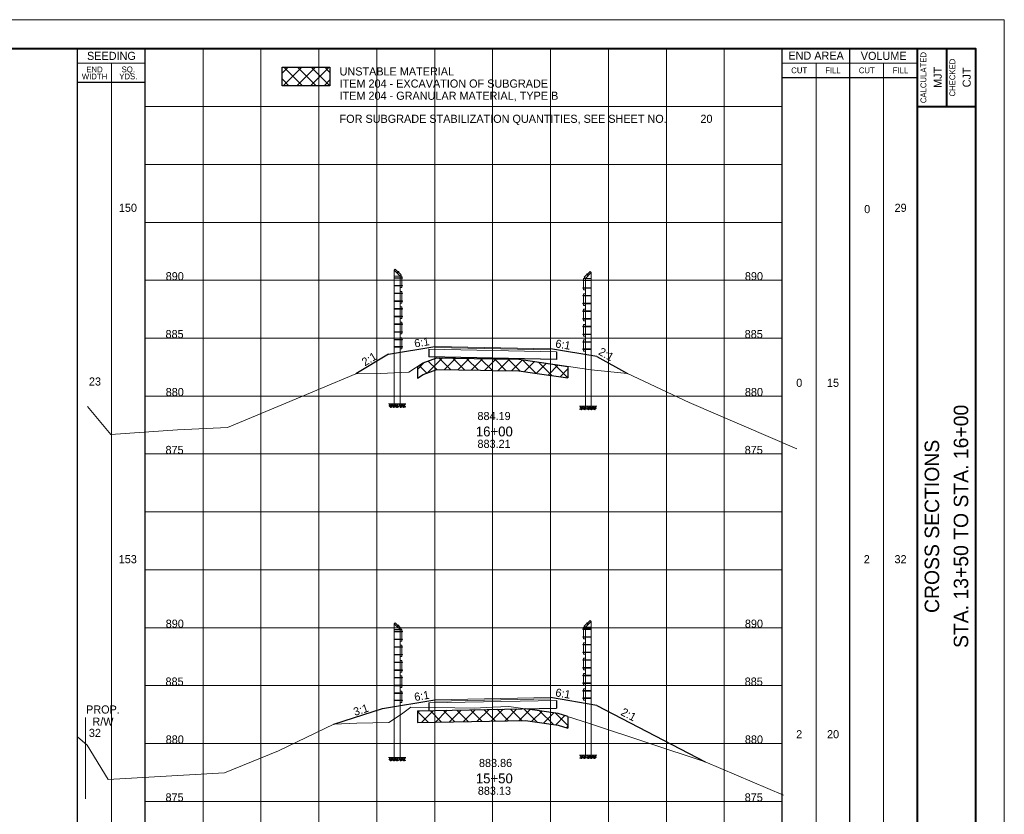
# Paper-space layout 'Layout1' of a CAD drawing. Header units: feet. Extents: x -1005 to 2379, y -670 to 6548.
# Tile 7 of 69: x 75 to 160, y 154 to 222. Entities that reach past the tile are written whole.
import ezdxf
from ezdxf.enums import TextEntityAlignment as Align

# ---------------------------------------------------------------- set-up
doc = ezdxf.new("R2010")
doc.units = ezdxf.units.FT
doc.header["$LTSCALE"] = 5
doc.header["$MEASUREMENT"] = 0
for name, pattern in [('DGN Style 2', [150.837143, 90.502286, -60.334857]), ('DGN Style 3', [211.172, 150.837143, -60.334857]), ('esmtshpr', [5.35, 1, -0.175, -0.175, 4]), ('fencepr', [1, 0.925, 0.075])]:
    doc.linetypes.add(name, pattern=pattern)
for name, color, linetype, lineweight in [('DR_P_Text', 7, 'Continuous', 13), ('PV_P_Text', 7, 'Continuous', 13), ('RD_P_Cells', 7, 'Continuous', 0), ('RD_P_Fence', 230, 'fencepr', 13), ('RW_P_Esmt_SH', 193, 'esmtshpr', 40), ('SH_Border', 7, 'Continuous', 40), ('SH_Data', 7, 'Continuous', 0), ('SH_Major_Grid_Line', 254, 'Continuous', 13), ('SH_Text', 7, 'Continuous', 13), ('TX_P_20', 7, 'Continuous', 13), ('TX_P_5', 7, 'Continuous', 13), ('TX_X_5', 7, 'Continuous', 0), ('XS_P_Finished_Grade', 3, 'Continuous', 30), ('XS_P_Pavt_Surface', 251, 'Continuous', 13), ('XS_P_Subgrade', 4, 'Continuous', 30), ('XS_P_Undercut', 230, 'Continuous', 30), ('XS_X_Ground_Line', 3, 'DGN Style 2', 13)]:
    doc.layers.add(name, color=color, linetype=linetype, lineweight=lineweight)
doc.layers.add('SH_Cut_Line', color=7, linetype='DGN Style 3', lineweight=0, plot=False)
doc.layers.add('XS_P_Pavt_Layers', color=251, linetype='Continuous', lineweight=0, transparency=0.5)
doc.styles.add('Slanted-Normal LS 0.50', font='font31.shx', dxfattribs={"height": 0.14})
doc.styles.add('Slanted-Sub Title', font='font31.shx', dxfattribs={"height": 0.17})
doc.styles.add('Style-font30', font='font30.shx')
doc.styles.add('Style-font31', font='font31.shx')
doc.styles.add('Style-font70', font='font70.shx')

# ---------------------------------------------------------------- blocks, each defined once
blk = doc.blocks.new('CROSS_SPLIT_1')
at = {"layer": 'SH_Border', "color": 7, "linetype": 'Continuous', "lineweight": 40}
for p, q in [((32.5, 0.5), (32.5, 21.5)), ((33, 21.5), (33, 20.5)), ((32.5, 20.5), (33.5, 20.5))]:
    blk.add_line(p, q, dxfattribs=at)
at = {"layer": 'SH_Border', "color": 7, "linetype": 'Continuous', "lineweight": 40, "flags": 128}
blk.add_lwpolyline([(2, 21.5), (33.5, 21.5), (33.5, 0.5), (2, 0.5), (2, 21.5)], close=True, dxfattribs=at)
at = {"layer": 'SH_Cut_Line', "color": 7, "linetype": 'DGN Style 3', "lineweight": 0, "flags": 128}
blk.add_lwpolyline([(0, 0), (34, 0), (34, 22), (0, 22), (0, 0)], close=True, dxfattribs=at)
at = {"layer": 'SH_Data', "color": 7, "linetype": 'Continuous', "lineweight": 30}
for p, q in [((18, 0.5), (18, 21.5)), ((19.166, 0.5), (19.166, 21.5)), ((30.166, 0.5), (30.166, 21.5)), ((31.333, 0.5), (31.333, 21.5)), ((19.166, 20.917), (18, 20.917)), ((30.166, 21), (32.5, 21))]:
    blk.add_line(p, q, dxfattribs=at)
at = {"layer": 'SH_Data', "color": 7, "linetype": 'Continuous', "lineweight": 0}
for p, q in [((19.166, 21.25), (18, 21.25)), ((30.166, 21.25), (32.5, 21.25))]:
    blk.add_line(p, q, dxfattribs=at)
at = {"layer": 'SH_Data', "color": 7, "linetype": 'Continuous', "lineweight": 13}
for p, q in [((18.583, 0.5), (18.583, 21.25)), ((30.75, 0.5), (30.75, 21.25)), ((31.917, 0.5), (31.917, 21.25))]:
    blk.add_line(p, q, dxfattribs=at)
at = {"layer": 'SH_Major_Grid_Line', "color": 254, "linetype": 'Continuous', "lineweight": 13}
for p, q in [((20.166, 0.5), (20.166, 21.5)), ((21.166, 0.5), (21.166, 21.5)), ((22.166, 0.5), (22.166, 21.5)), ((23.166, 0.5), (23.166, 21.5)), ((24.166, 0.5), (24.166, 21.5)), ((25.166, 0.5), (25.166, 21.5)), ((26.166, 0.5), (26.166, 21.5)), ((27.166, 0.5), (27.166, 21.5)), ((28.166, 0.5), (28.166, 21.5)), ((29.166, 0.5), (29.166, 21.5)), ((19.166, 20.5), (30.166, 20.5)), ((19.166, 19.5), (30.166, 19.5)), ((19.166, 18.5), (30.166, 18.5)), ((19.166, 17.5), (30.166, 17.5)), ((19.166, 16.5), (30.166, 16.5)), ((19.166, 15.5), (30.166, 15.5)), ((19.166, 14.5), (30.166, 14.5)), ((19.166, 13.5), (30.166, 13.5)), ((19.166, 12.5), (30.166, 12.5)), ((19.166, 11.5), (30.166, 11.5)), ((19.166, 10.5), (30.166, 10.5)), ((19.166, 9.5), (30.166, 9.5)), ((19.166, 8.5), (30.166, 8.5))]:
    blk.add_line(p, q, dxfattribs=at)
at = {"layer": 'SH_Data', "color": 7, "linetype": 'Continuous', "lineweight": 13, "style": 'Style-font30'}
for s, p in [('SEEDING', (18.584, 21.375)), ('END AREA', (30.75, 21.379)), ('VOLUME', (31.917, 21.375))]:
    blk.add_text(s, height=0.14, dxfattribs=at).set_placement(p, align=Align.MIDDLE_CENTER)
at = {"layer": 'SH_Data', "color": 7, "linetype": 'Continuous', "lineweight": 0, "style": 'Style-font30'}
for s, p in [('CALCULATED', (32.553, 21)), ('CHECKED', (33.053, 21))]:
    blk.add_text(s, height=0.1, rotation=90, dxfattribs=at).set_placement(p, align=Align.TOP_CENTER)
for s, p in [('CUT', (30.459, 21.125)), ('FILL', (31.042, 21.125)), ('CUT', (31.625, 21.125)), ('FILL', (32.208, 21.125))]:
    blk.add_text(s, height=0.1, dxfattribs=at).set_placement(p, align=Align.MIDDLE_CENTER)
at = {"layer": 'SH_Data', "color": 7, "linetype": 'Continuous', "lineweight": 0, "char_height": 0.14, "attachment_point": 5, "line_spacing_factor": 0.728571, "style": 'Style-font30'}
for s, insert in [('\\H0.714286x;END\\PWIDTH', (18.292, 21.08)), ('\\H0.714286x;SQ.\\PYDS.', (18.875, 21.08))]:
    blk.add_mtext(s, dxfattribs=dict(at, insert=insert))
at = {"layer": 'SH_Data', "color": 7, "linetype": 'Continuous', "lineweight": 0, "style": 'Style-font70'}
for p in [(32.75, 13.25), (33.252, 13.25)]:
    blk.add_attdef('Text', text='', height=0.25, rotation=90, dxfattribs=at).set_placement(p, align=Align.MIDDLE_CENTER)
at = {"layer": 'SH_Text', "style": 'Style-font70'}
for p in [(32.75, 3.75), (33.25, 3.75)]:
    blk.add_attdef('Text', text='', height=0.25, rotation=90, dxfattribs=at).set_placement(p, align=Align.MIDDLE_CENTER)
blk = doc.blocks.new('XS POINT_14')
at = {"layer": 'RW_P_Esmt_SH', "linetype": 'Continuous', "lineweight": 13}
blk.add_line((0, 3.5), (0, -3.5), dxfattribs=at)
blk = doc.blocks.new('GPKLBL_33')
at = {"layer": 'TX_P_5', "linetype": 'Continuous', "extrusion": (0, 0, -1), "insert": (-0.462, 0.97), "char_height": 0.7, "attachment_point": 3, "text_direction": (-0.986394, 0.164399, 0), "line_spacing_factor": 0.6, "style": 'Style-font31'}
blk.add_mtext('6:1', dxfattribs=at)
blk = doc.blocks.new('GPKLBL_34')
at = {"layer": 'TX_P_5', "linetype": 'Continuous', "insert": (-0.511, 0.978), "char_height": 0.7, "attachment_point": 1, "rotation": 350.53768, "line_spacing_factor": 0.6, "style": 'Style-font31'}
blk.add_mtext('6:1', dxfattribs=at)
blk = doc.blocks.new('GPKLBL_35')
at = {"layer": 'TX_P_5', "linetype": 'Continuous', "insert": (-0.194, 0.924), "char_height": 0.7, "attachment_point": 1, "rotation": 340.9511, "line_spacing_factor": 0.6, "style": 'Style-font31'}
blk.add_mtext('2:1', dxfattribs=at)
blk = doc.blocks.new('GPKLBL_36')
at = {"layer": 'TX_P_5', "insert": (-0.897, 0.928), "char_height": 0.7, "attachment_point": 1, "rotation": 17.81273, "line_spacing_factor": 0.6, "style": 'Style-font31'}
blk.add_mtext('3:1', dxfattribs=at)
blk = doc.blocks.new('RCP')
at = {"layer": 'RD_P_Cells'}
for points, knots in [([(0.02, 0.09), (0.03, 0.1), (0.05, 0.11), (0.07, 0.11), (0.07, 0.12), (0.08, 0.1), (0.08, 0.09), (0.08, 0.08), (0.07, 0.07), (0.06, 0.06), (0.05, 0.05), (0.02, 0.04), (0.02, 0.05), (0.01, 0.06), (0.01, 0.07), (0.01, 0.08), (0.01, 0.08), (0.01, 0.08), (0.01, 0.09), (0.02, 0.09), (0.02, 0.09), (0.02, 0.09)], [0, 0, 0, 0, 0.258176, 0.258176, 0.258176, 0.385117, 0.385117, 0.385117, 0.555016, 0.555016, 0.555016, 0.785627, 0.785627, 0.785627, 0.908123, 0.908123, 0.908123, 0.969027, 0.969027, 0.969027, 1, 1, 1, 1]), ([(0.05, 0.33), (0.06, 0.33), (0.06, 0.34), (0.07, 0.34), (0.08, 0.35), (0.09, 0.35), (0.1, 0.35), (0.11, 0.35), (0.12, 0.35), (0.12, 0.34), (0.13, 0.33), (0.13, 0.33), (0.13, 0.32), (0.12, 0.31), (0.12, 0.3), (0.11, 0.29), (0.1, 0.28), (0.09, 0.28), (0.08, 0.28), (0.07, 0.28), (0.05, 0.27), (0.04, 0.28), (0.04, 0.29), (0.03, 0.29), (0.03, 0.3), (0.03, 0.31), (0.04, 0.32), (0.04, 0.32), (0.04, 0.32), (0.04, 0.33), (0.05, 0.33)], [0, 0, 0, 0, 0.107172, 0.107172, 0.107172, 0.224609, 0.224609, 0.224609, 0.311187, 0.311187, 0.311187, 0.390245, 0.390245, 0.390245, 0.521508, 0.521508, 0.521508, 0.650159, 0.650159, 0.650159, 0.785017, 0.785017, 0.785017, 0.874079, 0.874079, 0.874079, 0.953282, 0.953282, 0.953282, 1, 1, 1, 1]), ([(0.16, 0.26), (0.17, 0.26), (0.19, 0.27), (0.2, 0.27), (0.22, 0.27), (0.22, 0.25), (0.23, 0.23), (0.23, 0.22), (0.23, 0.2), (0.22, 0.19), (0.2, 0.18), (0.19, 0.17), (0.17, 0.17), (0.16, 0.16), (0.14, 0.16), (0.13, 0.17), (0.12, 0.17), (0.11, 0.18), (0.11, 0.18), (0.1, 0.2), (0.1, 0.22), (0.11, 0.23), (0.11, 0.24), (0.12, 0.24), (0.13, 0.25), (0.13, 0.25), (0.14, 0.26), (0.15, 0.26), (0.15, 0.26), (0.15, 0.26), (0.16, 0.26)], [0, 0, 0, 0, 0.126661, 0.126661, 0.126661, 0.253188, 0.253188, 0.253188, 0.368171, 0.368171, 0.368171, 0.509113, 0.509113, 0.509113, 0.63015, 0.63015, 0.63015, 0.70369, 0.70369, 0.70369, 0.826515, 0.826515, 0.826515, 0.907901, 0.907901, 0.907901, 0.976801, 0.976801, 0.976801, 1, 1, 1, 1]), ([(0.16, 0.11), (0.17, 0.11), (0.18, 0.11), (0.19, 0.12), (0.21, 0.12), (0.23, 0.12), (0.25, 0.1), (0.26, 0.09), (0.26, 0.07), (0.26, 0.06), (0.25, 0.05), (0.24, 0.03), (0.23, 0.02), (0.21, 0), (0.18, 0), (0.16, 0.01), (0.15, 0.02), (0.13, 0.03), (0.13, 0.05), (0.12, 0.06), (0.13, 0.07), (0.14, 0.08), (0.14, 0.09), (0.14, 0.09), (0.15, 0.1), (0.15, 0.1), (0.15, 0.1), (0.16, 0.11)], [0, 0, 0, 0, 0.098896, 0.098896, 0.098896, 0.24332, 0.24332, 0.24332, 0.355319, 0.355319, 0.355319, 0.496743, 0.496743, 0.496743, 0.673566, 0.673566, 0.673566, 0.816859, 0.816859, 0.816859, 0.906168, 0.906168, 0.906168, 0.969895, 0.969895, 0.969895, 1, 1, 1, 1]), ([(0.29, 0.35), (0.3, 0.35), (0.31, 0.36), (0.32, 0.36), (0.34, 0.36), (0.34, 0.33), (0.34, 0.32), (0.33, 0.31), (0.32, 0.3), (0.31, 0.3), (0.3, 0.29), (0.28, 0.29), (0.27, 0.3), (0.27, 0.31), (0.27, 0.32), (0.27, 0.33), (0.27, 0.33), (0.28, 0.34), (0.28, 0.34), (0.28, 0.35), (0.28, 0.35), (0.29, 0.35)], [0, 0, 0, 0, 0.188286, 0.188286, 0.188286, 0.356428, 0.356428, 0.356428, 0.541746, 0.541746, 0.541746, 0.732506, 0.732506, 0.732506, 0.852511, 0.852511, 0.852511, 0.937171, 0.937171, 0.937171, 1, 1, 1, 1]), ([(0.31, 0.2), (0.32, 0.21), (0.33, 0.21), (0.34, 0.22), (0.35, 0.22), (0.36, 0.2), (0.36, 0.18), (0.37, 0.17), (0.36, 0.16), (0.35, 0.14), (0.34, 0.13), (0.33, 0.13), (0.32, 0.12), (0.31, 0.12), (0.3, 0.12), (0.29, 0.13), (0.28, 0.14), (0.27, 0.15), (0.27, 0.16), (0.28, 0.17), (0.28, 0.19), (0.29, 0.19), (0.29, 0.2), (0.3, 0.2), (0.31, 0.2)], [0, 0, 0, 0, 0.135762, 0.135762, 0.135762, 0.276579, 0.276579, 0.276579, 0.425633, 0.425633, 0.425633, 0.565886, 0.565886, 0.565886, 0.678149, 0.678149, 0.678149, 0.814077, 0.814077, 0.814077, 0.922173, 0.922173, 0.922173, 1, 1, 1, 1])]:
    blk.add_open_spline(points, degree=3, knots=knots, dxfattribs=at)
blk = doc.blocks.new('GPKLBL_37')
at = {"layer": 'TX_P_5', "linetype": 'Continuous', "extrusion": (0, 0, -1), "insert": (-0.462, 0.97), "char_height": 0.7, "attachment_point": 3, "text_direction": (-0.986394, 0.164399, 0), "line_spacing_factor": 0.6, "style": 'Style-font31'}
blk.add_mtext('6:1', dxfattribs=at)
blk = doc.blocks.new('GPKLBL_38')
at = {"layer": 'TX_P_5', "linetype": 'Continuous', "insert": (-0.511, 0.978), "char_height": 0.7, "attachment_point": 1, "rotation": 350.53768, "line_spacing_factor": 0.6, "style": 'Style-font31'}
blk.add_mtext('6:1', dxfattribs=at)
blk = doc.blocks.new('GPKLBL_39')
at = {"layer": 'TX_P_5', "linetype": 'Continuous', "insert": (-0.511, 0.978), "char_height": 0.7, "attachment_point": 1, "rotation": 350.53768, "line_spacing_factor": 0.6, "style": 'Style-font31'}
blk.add_mtext('6:1', dxfattribs=at)
blk = doc.blocks.new('GPKLBL_40')
at = {"layer": 'TX_P_5', "linetype": 'Continuous', "insert": (-0.194, 0.924), "char_height": 0.7, "attachment_point": 1, "rotation": 340.9511, "line_spacing_factor": 0.6, "style": 'Style-font31'}
blk.add_mtext('2:1', dxfattribs=at)
blk = doc.blocks.new('GPKLBL_41')
at = {"layer": 'TX_P_5', "insert": (-0.997, 0.975), "char_height": 0.7, "attachment_point": 1, "rotation": 31.39875, "line_spacing_factor": 0.6, "style": 'Style-font31'}
blk.add_mtext('2:1', dxfattribs=at)

psp = doc.layouts.get("Layout1")

# ---------------------------------------------------------------- hatches: boundary and pattern name
at = {"layer": 'XS_P_Undercut', "lineweight": 0}
h = psp.add_hatch(dxfattribs=at)
h.set_pattern_fill('CROSSHATCH', color=256, style=0, pattern_type=2)
h.set_pattern_definition([(45, (100.9353, 212.9124), (-0.58926, 0.58926), []), (315, (100.9353, 212.9124), (0.58926, 0.58926), [])])
h.paths.add_polyline_path([(97.647, 216.783), (101.788, 216.783), (101.788, 218.398), (97.647, 218.398)])
h = psp.add_hatch(dxfattribs=at)
h.set_pattern_fill('CROSSHATCH', color=256, style=0, pattern_type=2)
h.set_pattern_definition([(45, (117.823, 192.5473), (-0.589255, 0.589255), []), (315, (117.823, 192.5473), (0.589255, 0.589255), [])])
h.paths.add_polyline_path([(109.332, 192.543), (109.332, 191.543), (109.827, 191.862), (111.012, 192.307), (114.769, 192.225), (115.833, 192.21), (118.098, 192.178), (119.276, 192.008), (122.332, 191.564), (122.332, 192.564), (119.276, 193.008), (118.098, 193.178), (115.833, 193.21), (114.769, 193.225), (111.012, 193.307), (109.827, 192.862)])
h = psp.add_hatch(dxfattribs=at)
h.set_pattern_fill('CROSSHATCH', color=256, style=0, pattern_type=2)
h.set_pattern_definition([(45, (116.4647, 162.7024), (-0.58926, 0.58926), []), (315, (116.4647, 162.7024), (0.58926, 0.58926), [])])
h.paths.add_polyline_path([(110.332, 162.835), (109.332, 162.815), (109.332, 161.815), (118.654, 162.001), (121.486, 161.596), (122.332, 161.323), (122.332, 162.323), (121.486, 162.596), (118.654, 163.001)])

# ---------------------------------------------------------------- linework, layer by layer
at = {"layer": 'RD_P_Fence'}
for p, q in [((107.332, 200.863), (107.425, 200.955)), ((107.719, 200.72), (107.689, 200.749)), ((124.332, 200.663), (124.24, 200.755)), ((107.832, 200.363), (107.925, 200.455)), ((108.04, 200.177), (108.04, 200.218)), ((123.625, 199.977), (123.625, 200.018)), ((123.832, 200.163), (123.74, 200.255)), ((123.946, 200.52), (123.976, 200.549)), ((108.04, 199.507), (108.04, 199.548)), ((123.625, 199.307), (123.625, 199.348)), ((108.04, 198.847), (108.04, 198.888)), ((108.04, 198.177), (108.04, 198.218)), ((123.625, 198.647), (123.625, 198.688)), ((108.04, 197.517), (108.04, 197.558)), ((123.625, 197.977), (123.625, 198.018)), ((123.625, 197.317), (123.625, 197.358)), ((108.04, 196.847), (108.04, 196.888)), ((123.625, 196.647), (123.625, 196.688)), ((108.04, 196.187), (108.04, 196.228)), ((108.04, 195.517), (108.04, 195.558)), ((123.625, 195.987), (123.625, 196.028)), ((108.04, 194.857), (108.04, 194.898)), ((123.625, 195.317), (123.625, 195.358)), ((123.625, 194.657), (123.625, 194.698)), ((108.04, 194.229), (108.04, 194.27)), ((123.625, 194.029), (123.625, 194.07)), ((107.332, 170.334), (107.425, 170.427)), ((107.719, 170.191), (107.689, 170.221)), ((123.832, 170.034), (123.74, 170.127)), ((123.946, 170.391), (123.976, 170.421)), ((124.332, 170.534), (124.24, 170.627)), ((107.832, 169.834), (107.925, 169.927)), ((108.04, 169.649), (108.04, 169.69)), ((123.625, 169.849), (123.625, 169.89)), ((123.625, 169.179), (123.625, 169.22)), ((108.04, 168.979), (108.04, 169.02)), ((108.04, 168.319), (108.04, 168.36)), ((123.625, 168.519), (123.625, 168.56)), ((108.04, 167.649), (108.04, 167.69)), ((123.625, 167.849), (123.625, 167.89)), ((108.04, 166.989), (108.04, 167.03)), ((123.625, 167.189), (123.625, 167.23)), ((108.04, 166.319), (108.04, 166.36)), ((123.625, 166.519), (123.625, 166.56)), ((123.625, 165.859), (123.625, 165.9)), ((108.04, 165.659), (108.04, 165.7)), ((108.04, 164.989), (108.04, 165.03)), ((123.625, 165.189), (123.625, 165.23)), ((108.04, 164.329), (108.04, 164.37)), ((123.625, 164.529), (123.625, 164.57)), ((108.04, 163.701), (108.04, 163.742)), ((123.625, 163.901), (123.625, 163.942))]:
    psp.add_line(p, q, dxfattribs=at)
at = {"layer": 'RD_P_Fence', "linetype": 'Continuous'}
for p, q in [((107.332, 200.863), (107.332, 189.333)), ((107.332, 200.863), (107.832, 200.363)), ((107.425, 200.955), (107.925, 200.455)), ((107.547, 200.606), (107.689, 200.749)), ((107.576, 200.577), (107.719, 200.72)), ((107.646, 200.735), (107.661, 200.75)), ((107.719, 200.691), (107.661, 200.75)), ((107.705, 200.676), (107.719, 200.691)), ((124.24, 200.755), (123.74, 200.255)), ((124.332, 200.663), (123.832, 200.163)), ((124.332, 200.663), (124.332, 189.133)), ((107.332, 200.363), (107.832, 200.363)), ((107.332, 200.218), (108.04, 200.218)), ((107.332, 200.177), (108.04, 200.177)), ((107.832, 200.363), (107.832, 189.333)), ((107.832, 200.363), (107.999, 200.363)), ((107.999, 199.363), (107.999, 200.363)), ((107.999, 200.239), (108.02, 200.239)), ((107.999, 200.156), (108.02, 200.156)), ((108.02, 200.156), (108.02, 200.239)), ((124.332, 200.018), (123.625, 200.018)), ((124.332, 199.977), (123.625, 199.977)), ((123.666, 200.039), (123.645, 200.039)), ((123.645, 199.956), (123.645, 200.039)), ((123.666, 199.956), (123.645, 199.956)), ((123.832, 200.163), (123.666, 200.163)), ((123.666, 199.163), (123.666, 200.163)), ((123.832, 200.163), (123.832, 189.133)), ((124.332, 200.163), (123.832, 200.163)), ((123.946, 200.491), (124.004, 200.55)), ((124.089, 200.377), (123.946, 200.52)), ((123.96, 200.476), (123.946, 200.491)), ((124.118, 200.406), (123.976, 200.549)), ((124.019, 200.535), (124.004, 200.55)), ((107.332, 199.548), (108.04, 199.548)), ((107.332, 199.507), (108.04, 199.507)), ((107.832, 199.363), (107.999, 199.363)), ((107.832, 199.033), (107.999, 199.033)), ((107.999, 199.569), (108.02, 199.569)), ((107.999, 199.486), (108.02, 199.486)), ((107.999, 198.033), (107.999, 199.033)), ((107.999, 198.909), (108.02, 198.909)), ((108.02, 199.486), (108.02, 199.569)), ((108.02, 198.826), (108.02, 198.909)), ((124.332, 199.348), (123.625, 199.348)), ((124.332, 199.307), (123.625, 199.307)), ((123.666, 199.369), (123.645, 199.369)), ((123.645, 199.286), (123.645, 199.369)), ((123.666, 199.286), (123.645, 199.286)), ((123.832, 199.163), (123.666, 199.163)), ((107.332, 198.888), (108.04, 198.888)), ((107.332, 198.847), (108.04, 198.847)), ((107.332, 198.218), (108.04, 198.218)), ((107.332, 198.177), (108.04, 198.177)), ((107.999, 198.826), (108.02, 198.826)), ((107.999, 198.239), (108.02, 198.239)), ((107.999, 198.156), (108.02, 198.156)), ((108.02, 198.156), (108.02, 198.239)), ((124.332, 198.688), (123.625, 198.688)), ((124.332, 198.647), (123.625, 198.647)), ((123.666, 198.709), (123.645, 198.709)), ((123.645, 198.626), (123.645, 198.709)), ((123.666, 198.626), (123.645, 198.626)), ((123.832, 198.833), (123.666, 198.833)), ((123.666, 197.833), (123.666, 198.833)), ((107.332, 197.558), (108.04, 197.558)), ((107.332, 197.517), (108.04, 197.517)), ((107.832, 198.033), (107.999, 198.033)), ((107.832, 197.703), (107.999, 197.703)), ((107.999, 196.703), (107.999, 197.703)), ((107.999, 197.579), (108.02, 197.579)), ((107.999, 197.496), (108.02, 197.496)), ((108.02, 197.496), (108.02, 197.579)), ((124.332, 198.018), (123.625, 198.018)), ((124.332, 197.977), (123.625, 197.977)), ((124.332, 197.358), (123.625, 197.358)), ((124.332, 197.317), (123.625, 197.317)), ((123.666, 198.039), (123.645, 198.039)), ((123.645, 197.956), (123.645, 198.039)), ((123.666, 197.956), (123.645, 197.956)), ((123.666, 197.379), (123.645, 197.379)), ((123.645, 197.296), (123.645, 197.379)), ((123.666, 197.296), (123.645, 197.296)), ((123.832, 197.833), (123.666, 197.833)), ((123.832, 197.503), (123.666, 197.503)), ((123.666, 196.503), (123.666, 197.503)), ((107.332, 196.888), (108.04, 196.888)), ((107.332, 196.847), (108.04, 196.847)), ((107.832, 196.703), (107.999, 196.703)), ((107.832, 196.373), (107.999, 196.373)), ((107.999, 196.909), (108.02, 196.909)), ((107.999, 196.826), (108.02, 196.826)), ((107.999, 195.373), (107.999, 196.373)), ((108.02, 196.826), (108.02, 196.909)), ((124.332, 196.688), (123.625, 196.688)), ((124.332, 196.647), (123.625, 196.647)), ((123.666, 196.709), (123.645, 196.709)), ((123.645, 196.626), (123.645, 196.709)), ((123.666, 196.626), (123.645, 196.626)), ((123.832, 196.503), (123.666, 196.503)), ((107.332, 196.228), (108.04, 196.228)), ((107.332, 196.187), (108.04, 196.187)), ((107.332, 195.558), (108.04, 195.558)), ((107.332, 195.517), (108.04, 195.517)), ((107.999, 196.249), (108.02, 196.249)), ((107.999, 196.166), (108.02, 196.166)), ((107.999, 195.579), (108.02, 195.579)), ((108.02, 196.166), (108.02, 196.249)), ((108.02, 195.496), (108.02, 195.579)), ((124.332, 196.028), (123.625, 196.028)), ((124.332, 195.987), (123.625, 195.987)), ((123.666, 196.049), (123.645, 196.049)), ((123.645, 195.966), (123.645, 196.049)), ((123.666, 195.966), (123.645, 195.966)), ((123.832, 196.173), (123.666, 196.173)), ((123.666, 195.173), (123.666, 196.173)), ((107.332, 194.898), (108.04, 194.898)), ((107.332, 194.857), (108.04, 194.857)), ((107.832, 195.373), (107.999, 195.373)), ((107.832, 195.043), (107.999, 195.043)), ((107.999, 195.496), (108.02, 195.496)), ((107.999, 194.085), (107.999, 195.043)), ((107.999, 194.919), (108.02, 194.919)), ((107.999, 194.836), (108.02, 194.836)), ((108.02, 194.836), (108.02, 194.919)), ((124.332, 195.358), (123.625, 195.358)), ((124.332, 195.317), (123.625, 195.317)), ((124.332, 194.698), (123.625, 194.698)), ((124.332, 194.657), (123.625, 194.657)), ((123.666, 195.379), (123.645, 195.379)), ((123.645, 195.296), (123.645, 195.379)), ((123.666, 195.296), (123.645, 195.296)), ((123.666, 194.719), (123.645, 194.719)), ((123.645, 194.636), (123.645, 194.719)), ((123.832, 195.173), (123.666, 195.173)), ((123.832, 194.843), (123.666, 194.843)), ((123.666, 193.885), (123.666, 194.843)), ((107.332, 194.27), (108.04, 194.27)), ((107.332, 194.229), (108.04, 194.229)), ((107.832, 194.085), (107.999, 194.085)), ((107.999, 194.291), (108.02, 194.291)), ((107.999, 194.208), (108.02, 194.208)), ((108.02, 194.208), (108.02, 194.291)), ((124.332, 194.07), (123.625, 194.07)), ((124.332, 194.029), (123.625, 194.029)), ((123.666, 194.636), (123.645, 194.636)), ((123.666, 194.091), (123.645, 194.091)), ((123.645, 194.008), (123.645, 194.091)), ((123.666, 194.008), (123.645, 194.008)), ((123.832, 193.885), (123.666, 193.885)), ((107.332, 189.333), (107.832, 189.333)), ((124.332, 189.133), (123.832, 189.133)), ((107.332, 170.334), (107.332, 158.805)), ((107.332, 170.334), (107.832, 169.834)), ((107.425, 170.427), (107.925, 169.927)), ((107.547, 170.078), (107.689, 170.221)), ((107.576, 170.049), (107.719, 170.191)), ((107.646, 170.207), (107.661, 170.221)), ((107.719, 170.162), (107.661, 170.221)), ((107.705, 170.148), (107.719, 170.162)), ((123.832, 170.034), (123.666, 170.034)), ((123.666, 169.034), (123.666, 170.034)), ((124.24, 170.627), (123.74, 170.127)), ((124.332, 170.534), (123.832, 170.034)), ((123.832, 170.034), (123.832, 159.005)), ((124.332, 170.034), (123.832, 170.034)), ((123.946, 170.362), (124.004, 170.421)), ((124.089, 170.249), (123.946, 170.391)), ((123.96, 170.348), (123.946, 170.362)), ((124.118, 170.278), (123.976, 170.421)), ((124.019, 170.407), (124.004, 170.421)), ((124.332, 170.534), (124.332, 159.005)), ((107.332, 169.834), (107.832, 169.834)), ((107.332, 169.69), (108.04, 169.69)), ((107.332, 169.649), (108.04, 169.649)), ((107.832, 169.834), (107.832, 158.805)), ((107.832, 169.834), (107.999, 169.834)), ((107.999, 168.834), (107.999, 169.834)), ((107.999, 169.711), (108.02, 169.711)), ((107.999, 169.628), (108.02, 169.628)), ((108.02, 169.628), (108.02, 169.711)), ((124.332, 169.89), (123.625, 169.89)), ((124.332, 169.849), (123.625, 169.849)), ((124.332, 169.22), (123.625, 169.22)), ((124.332, 169.179), (123.625, 169.179)), ((123.666, 169.911), (123.645, 169.911)), ((123.645, 169.828), (123.645, 169.911)), ((123.666, 169.828), (123.645, 169.828)), ((123.666, 169.241), (123.645, 169.241)), ((123.645, 169.158), (123.645, 169.241)), ((123.666, 169.158), (123.645, 169.158)), ((107.332, 169.02), (108.04, 169.02)), ((107.332, 168.979), (108.04, 168.979)), ((107.332, 168.36), (108.04, 168.36)), ((107.332, 168.319), (108.04, 168.319)), ((107.832, 168.834), (107.999, 168.834)), ((107.832, 168.504), (107.999, 168.504)), ((107.999, 169.041), (108.02, 169.041)), ((107.999, 168.958), (108.02, 168.958)), ((107.999, 167.504), (107.999, 168.504)), ((107.999, 168.381), (108.02, 168.381)), ((108.02, 168.958), (108.02, 169.041)), ((108.02, 168.298), (108.02, 168.381)), ((124.332, 168.56), (123.625, 168.56)), ((124.332, 168.519), (123.625, 168.519)), ((123.666, 168.581), (123.645, 168.581)), ((123.645, 168.498), (123.645, 168.581)), ((123.666, 168.498), (123.645, 168.498)), ((123.832, 169.034), (123.666, 169.034)), ((123.832, 168.704), (123.666, 168.704)), ((123.666, 167.704), (123.666, 168.704)), ((107.332, 167.69), (108.04, 167.69)), ((107.332, 167.649), (108.04, 167.649)), ((107.832, 167.504), (107.999, 167.504)), ((107.999, 168.298), (108.02, 168.298)), ((107.999, 167.711), (108.02, 167.711)), ((107.999, 167.628), (108.02, 167.628)), ((108.02, 167.628), (108.02, 167.711)), ((124.332, 167.89), (123.625, 167.89)), ((124.332, 167.849), (123.625, 167.849)), ((123.666, 167.911), (123.645, 167.911)), ((123.645, 167.828), (123.645, 167.911)), ((123.666, 167.828), (123.645, 167.828)), ((123.832, 167.704), (123.666, 167.704)), ((107.332, 167.03), (108.04, 167.03)), ((107.332, 166.989), (108.04, 166.989)), ((107.832, 167.174), (107.999, 167.174)), ((107.999, 166.174), (107.999, 167.174)), ((107.999, 167.051), (108.02, 167.051)), ((107.999, 166.968), (108.02, 166.968)), ((108.02, 166.968), (108.02, 167.051)), ((124.332, 167.23), (123.625, 167.23)), ((124.332, 167.189), (123.625, 167.189)), ((123.666, 167.251), (123.645, 167.251)), ((123.645, 167.168), (123.645, 167.251)), ((123.666, 167.168), (123.645, 167.168)), ((123.832, 167.374), (123.666, 167.374)), ((123.666, 166.374), (123.666, 167.374)), ((107.332, 166.36), (108.04, 166.36)), ((107.332, 166.319), (108.04, 166.319)), ((107.832, 166.174), (107.999, 166.174)), ((107.832, 165.844), (107.999, 165.844)), ((107.999, 166.381), (108.02, 166.381)), ((107.999, 166.298), (108.02, 166.298)), ((107.999, 164.844), (107.999, 165.844)), ((108.02, 166.298), (108.02, 166.381)), ((124.332, 166.56), (123.625, 166.56)), ((124.332, 166.519), (123.625, 166.519)), ((124.332, 165.9), (123.625, 165.9)), ((124.332, 165.859), (123.625, 165.859)), ((123.666, 166.581), (123.645, 166.581)), ((123.645, 166.498), (123.645, 166.581)), ((123.666, 166.498), (123.645, 166.498)), ((123.666, 165.921), (123.645, 165.921)), ((123.645, 165.838), (123.645, 165.921)), ((123.666, 165.838), (123.645, 165.838)), ((123.832, 166.374), (123.666, 166.374)), ((123.832, 166.044), (123.666, 166.044)), ((123.666, 165.044), (123.666, 166.044)), ((107.332, 165.7), (108.04, 165.7)), ((107.332, 165.659), (108.04, 165.659)), ((107.332, 165.03), (108.04, 165.03)), ((107.332, 164.989), (108.04, 164.989)), ((107.999, 165.721), (108.02, 165.721)), ((107.999, 165.638), (108.02, 165.638)), ((107.999, 165.051), (108.02, 165.051)), ((107.999, 164.968), (108.02, 164.968)), ((108.02, 165.638), (108.02, 165.721)), ((108.02, 164.968), (108.02, 165.051)), ((124.332, 165.23), (123.625, 165.23)), ((124.332, 165.189), (123.625, 165.189)), ((123.666, 165.251), (123.645, 165.251)), ((123.645, 165.168), (123.645, 165.251)), ((123.666, 165.168), (123.645, 165.168)), ((123.832, 165.044), (123.666, 165.044)), ((107.332, 164.37), (108.04, 164.37)), ((107.332, 164.329), (108.04, 164.329)), ((107.832, 164.844), (107.999, 164.844)), ((107.832, 164.514), (107.999, 164.514)), ((107.999, 163.556), (107.999, 164.514)), ((107.999, 164.391), (108.02, 164.391)), ((107.999, 164.308), (108.02, 164.308)), ((108.02, 164.308), (108.02, 164.391)), ((124.332, 164.57), (123.625, 164.57)), ((124.332, 164.529), (123.625, 164.529)), ((123.666, 164.591), (123.645, 164.591)), ((123.645, 164.508), (123.645, 164.591)), ((123.666, 164.508), (123.645, 164.508)), ((123.832, 164.714), (123.666, 164.714)), ((123.666, 163.756), (123.666, 164.714)), ((107.332, 163.742), (108.04, 163.742)), ((107.332, 163.701), (108.04, 163.701)), ((107.832, 163.556), (107.999, 163.556)), ((107.999, 163.763), (108.02, 163.763)), ((107.999, 163.68), (108.02, 163.68)), ((108.02, 163.68), (108.02, 163.763)), ((124.332, 163.942), (123.625, 163.942)), ((124.332, 163.901), (123.625, 163.901)), ((123.666, 163.963), (123.645, 163.963)), ((123.645, 163.88), (123.645, 163.963)), ((123.666, 163.88), (123.645, 163.88)), ((123.832, 163.756), (123.666, 163.756)), ((124.332, 159.005), (123.832, 159.005)), ((107.332, 158.805), (107.832, 158.805))]:
    psp.add_line(p, q, dxfattribs=at)
at = {"layer": 'RD_P_Fence', "ltscale": 1.166667}
for centre in [(107.347, 200.198), (107.347, 199.528), (107.347, 198.868), (107.347, 198.198), (107.347, 197.538), (107.347, 196.868), (107.347, 196.208), (107.347, 195.538), (107.347, 194.878), (107.347, 194.25), (107.347, 169.669), (107.347, 168.999), (107.347, 168.339), (107.347, 167.669), (107.347, 167.009), (107.347, 166.339), (107.347, 165.679), (107.347, 165.009), (107.347, 164.349), (107.347, 163.721)]:
    psp.add_arc(centre, 0.03, 119.86589, 240.13411, dxfattribs=at)
at = {"layer": 'RD_P_Fence', "ltscale": 1.166667, "extrusion": (0, 0, -1)}
for centre in [(-124.318, 199.998), (-124.318, 199.328), (-124.318, 198.668), (-124.318, 197.998), (-124.318, 197.338), (-124.318, 196.668), (-124.318, 196.008), (-124.318, 195.338), (-124.318, 194.678), (-124.318, 194.05), (-124.318, 169.869), (-124.318, 169.199), (-124.318, 168.539), (-124.318, 167.869), (-124.318, 167.209), (-124.318, 166.539), (-124.318, 165.879), (-124.318, 165.209), (-124.318, 164.549), (-124.318, 163.921)]:
    psp.add_arc(centre, 0.03, 119.86589, 240.13411, dxfattribs=at)
at = {"layer": 'XS_P_Finished_Grade'}
for p, q in [((106.832, 193.623), (110.832, 194.29)), ((124.832, 193.423), (120.832, 194.09)), ((106.832, 193.623), (104.032, 191.913)), ((124.832, 193.423), (127.477, 191.961)), ((106.332, 163.011), (110.832, 163.761)), ((124.832, 163.295), (120.832, 163.961)), ((124.832, 163.295), (134.168, 158.411)), ((102.128, 161.66), (106.332, 163.011))]:
    psp.add_line(p, q, dxfattribs=at)
at = {"layer": 'XS_P_Pavt_Layers', "color": 2, "lineweight": 13}
for p, q in [((121.332, 193.83), (110.332, 194.05)), ((120.832, 193.985), (110.832, 194.185)), ((110.332, 163.501), (121.332, 163.721)), ((110.832, 163.657), (120.832, 163.857))]:
    psp.add_line(p, q, dxfattribs=at)
at = {"layer": 'XS_P_Pavt_Surface', "color": 193}
for p, q in [((110.832, 194.29), (110.832, 194.04)), ((120.832, 194.09), (110.832, 194.29)), ((120.832, 194.09), (120.832, 193.84)), ((110.832, 163.761), (120.832, 163.961)), ((110.832, 163.761), (110.832, 163.511)), ((120.832, 163.961), (120.832, 163.711))]:
    psp.add_line(p, q, dxfattribs=at)
at = {"layer": 'XS_P_Subgrade'}
for p, q in [((110.332, 194.05), (110.332, 193.383)), ((121.332, 193.83), (121.332, 193.163)), ((121.332, 193.163), (110.332, 193.383)), ((110.332, 163.501), (110.332, 162.835)), ((121.332, 163.721), (121.332, 163.055)), ((109.332, 162.815), (121.332, 163.055))]:
    psp.add_line(p, q, dxfattribs=at)
at = {"layer": 'XS_P_Subgrade', "lineweight": 13}
for p, q in [((107.332, 189.333), (106.84, 189.333)), ((107.832, 189.333), (108.34, 189.333)), ((123.832, 189.133), (123.325, 189.133)), ((124.332, 189.133), (124.825, 189.133)), ((123.832, 159.005), (123.325, 159.005)), ((124.332, 159.005), (124.825, 159.005)), ((107.332, 158.805), (106.84, 158.805)), ((107.832, 158.805), (108.34, 158.805))]:
    psp.add_line(p, q, dxfattribs=at)
at = {"layer": 'XS_P_Undercut', "lineweight": 30}
for p, q in [((109.332, 192.543), (109.332, 191.543)), ((122.332, 192.564), (122.332, 191.564)), ((109.332, 162.815), (109.332, 161.815)), ((109.332, 161.815), (118.654, 162.001)), ((122.332, 162.323), (122.332, 161.323))]:
    psp.add_line(p, q, dxfattribs=at)
at = {"layer": 'XS_P_Undercut', "flags": 128}
psp.add_lwpolyline([(97.647, 218.398), (101.788, 218.398), (101.788, 216.783), (97.647, 216.783), (97.647, 218.398)], close=True, dxfattribs=at)
at = {"layer": 'XS_P_Undercut', "lineweight": 0, "flags": 128}
for points in [[(97.647, 216.783), (101.788, 216.783), (101.788, 218.398), (97.647, 218.398), (97.647, 216.783)], [(109.332, 192.543), (109.332, 191.543), (109.827, 191.862), (111.012, 192.307), (114.769, 192.225), (115.833, 192.21), (118.098, 192.178), (119.276, 192.008), (122.332, 191.564), (122.332, 192.564), (119.276, 193.008), (118.098, 193.178), (115.833, 193.21), (114.769, 193.225), (111.012, 193.307), (109.827, 192.862), (109.332, 192.543)], [(110.332, 162.835), (109.332, 162.815), (109.332, 161.815), (118.654, 162.001), (121.486, 161.596), (122.332, 161.323), (122.332, 162.323), (121.486, 162.596), (118.654, 163.001), (110.332, 162.835)]]:
    psp.add_lwpolyline(points, close=True, dxfattribs=at)
at = {"layer": 'XS_P_Undercut', "flags": 128}
for points in [[(109.332, 192.543), (109.827, 192.862), (111.012, 193.307), (115.833, 193.21), (118.098, 193.178), (119.276, 193.008), (122.332, 192.564)], [(109.332, 191.543), (109.827, 191.862), (111.012, 192.307), (114.769, 192.225), (115.833, 192.21), (118.098, 192.178), (119.276, 192.008), (122.332, 191.564)], [(122.332, 162.323), (121.486, 162.596), (118.654, 163.001)], [(118.654, 162.001), (121.486, 161.596), (122.332, 161.323)]]:
    psp.add_lwpolyline(points, dxfattribs=at)
at = {"layer": 'XS_X_Ground_Line', "flags": 128}
for points in [[(80.86, 189.089), (82.861, 186.676), (88.628, 187.076), (92.934, 187.293), (97.963, 189.383), (104.032, 191.913), (106.146, 191.964), (108.603, 192.073), (109.827, 192.862), (111.012, 193.307), (114.769, 193.225), (115.833, 193.21), (118.098, 193.178), (119.276, 193.008), (124.348, 192.271), (127.477, 191.961), (132.8, 189.443), (142.086, 185.455)], [(80, 160.591), (80.834, 159.851), (82.634, 156.886), (89.146, 157.272), (92.681, 157.468), (97.35, 159.381), (102.128, 161.66), (104.108, 161.747), (106.854, 161.825), (107.956, 162.54), (108.762, 163.135), (110.894, 163.122), (114.241, 163.045), (115.832, 163.131), (117.22, 163.206), (121.486, 162.596), (124.291, 161.692), (134.168, 158.411), (140.928, 155.543)]]:
    psp.add_lwpolyline(points, dxfattribs=at)

# ---------------------------------------------------------------- block references
at = {"layer": 'RD_P_Cells', "extrusion": (0, 0, -1), "xscale": 0.75, "yscale": 0.75, "zscale": 0.75}
for p in [(-107.17, 189.02), (-107.445, 189.02), (-107.712, 189.02), (-108.029, 189.02), (-108.31, 189.02), (-107.17, 158.492), (-107.445, 158.492), (-107.712, 158.492), (-108.029, 158.492), (-108.31, 158.492)]:
    psp.add_blockref('RCP', p, dxfattribs=at)
at = {"layer": 'RD_P_Cells', "xscale": 0.75, "yscale": 0.75, "zscale": 0.75}
for p in [(123.355, 188.82), (123.636, 188.82), (123.953, 188.82), (124.22, 188.82), (124.495, 188.82), (123.355, 158.692), (123.636, 158.692), (123.953, 158.692), (124.22, 158.692), (124.495, 158.692)]:
    psp.add_blockref('RCP', p, dxfattribs=at)
at = {"layer": 'RW_P_Esmt_SH', "linetype": 'Continuous', "lineweight": 13}
psp.add_blockref('XS POINT_14', (80.672, 158.737), dxfattribs=at)
at = {"layer": 'SH_Cut_Line', "color": 7, "linetype": 'DGN Style 3', "lineweight": 0}
ref = psp.add_blockref('CROSS_SPLIT_1', (-10, 112.5), dxfattribs=dict(at, xscale=5, yscale=5, zscale=5))
ref.add_attrib('Text', 'CROSS SECTIONS', dxfattribs={"layer": 'SH_Data', "color": 7, "linetype": 'Continuous', "lineweight": 0, "height": 1.25, "rotation": 90, "style": 'Style-font70'}).set_placement((153.75, 178.75), align=Align.MIDDLE_CENTER)
ref.add_attrib('Text', 'STA. 13+50 TO STA. 16+00', dxfattribs={"layer": 'SH_Data', "color": 7, "linetype": 'Continuous', "lineweight": 0, "height": 1.25, "rotation": 90, "style": 'Style-font70'}).set_placement((156.258, 178.75), align=Align.MIDDLE_CENTER)
at = {"layer": 'TX_P_5', "linetype": 'Continuous', "extrusion": (0, 0, -1)}
for name, p in [('GPKLBL_37', (-109.832, 194.123)), ('GPKLBL_33', (-109.832, 163.595))]:
    psp.add_blockref(name, p, dxfattribs=at)
at = {"layer": 'TX_P_5', "linetype": 'Continuous'}
for name, p in [('GPKLBL_38', (121.832, 193.923)), ('GPKLBL_39', (121.832, 193.923)), ('GPKLBL_34', (121.832, 163.795))]:
    psp.add_blockref(name, p, dxfattribs=at)
for name, p, rotation in [('GPKLBL_40', (125.265, 193.291), 350.1173214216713), ('GPKLBL_35', (127.21, 162.172), 351.4346403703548)]:
    psp.add_blockref(name, p, dxfattribs=dict(at, rotation=rotation))
at = {"layer": 'TX_P_5'}
for name, p in [('GPKLBL_41', (105.432, 192.183)), ('GPKLBL_36', (104.622, 162.114))]:
    psp.add_blockref(name, p, dxfattribs=at)

# ---------------------------------------------------------------- texts
at = {"layer": 'DR_P_Text', "char_height": 0.7, "attachment_point": 1, "line_spacing_factor": 0.9}
for s, insert, style in [('UNSTABLE MATERIAL\\PITEM 204 - EXCAVATION OF SUBGRADE\\PITEM 204 - GRANULAR MATERIAL, TYPE B', (102.615, 218.384), 'Slanted-Sub Title'), ('FOR SUBGRADE STABILIZATION QUANTITIES, SEE SHEET NO.', (102.615, 214.293), 'Slanted-Sub Title'), ('20\\P', (133.766, 214.293), 'Style-font31')]:
    psp.add_mtext(s, dxfattribs=dict(at, insert=insert, style=style))
at = {"layer": 'PV_P_Text', "style": 'Slanted-Normal LS 0.50'}
for s, p in [('884.19', (115.95, 187.928)), (' 883.86', (115.95, 157.972))]:
    psp.add_text(s, height=0.7, dxfattribs=at).set_placement(p, align=Align.CENTER)
at = {"layer": 'RW_P_Esmt_SH', "linetype": 'Continuous', "lineweight": 13, "insert": (82.187, 163.29), "char_height": 0.7, "attachment_point": 2, "line_spacing_factor": 0.9, "style": 'Style-font31'}
psp.add_mtext('PROP.\\PR/W', dxfattribs=at)
at = {"layer": 'SH_Data', "color": 7, "linetype": 'Continuous', "lineweight": 13, "style": 'Style-font30'}
for s, p in [('MJT', (154.6, 217.518)), ('CJT', (157.1, 217.518))]:
    psp.add_text(s, height=0.7, rotation=90, dxfattribs=at).set_placement(p, align=Align.CENTER)
at = {"layer": 'SH_Text', "style": 'Style-font31'}
for s, p in [('890', (88.386, 200)), ('890', (138.386, 200)), ('885', (88.369, 195)), ('885', (138.369, 195)), ('880', (88.386, 190)), ('880', (138.386, 190)), ('875', (88.369, 185)), ('875', (138.369, 185)), ('890', (88.386, 170)), ('890', (138.386, 170)), ('885', (88.369, 165)), ('885', (138.369, 165)), ('880', (88.386, 160)), ('880', (138.386, 160)), ('875', (88.369, 155)), ('875', (138.369, 155))]:
    psp.add_text(s, height=0.7, dxfattribs=at).set_placement(p, align=Align.CENTER)
at = {"layer": 'TX_P_20', "style": 'Slanted-Normal LS 0.50'}
for s, p in [('150', (84.344, 206.258)), ('29', (151.046, 206.258)), ('23', (81.498, 191.258)), ('153', (84.33, 175.917)), ('2', (148.127, 175.917)), ('32', (151.042, 175.917)), ('32', (81.494, 160.917))]:
    psp.add_text(s, height=0.7, dxfattribs=at).set_placement(p, align=Align.MIDDLE_CENTER)
at = {"layer": 'TX_P_20', "char_height": 0.7, "attachment_point": 5, "line_spacing_factor": 0.6, "style": 'Slanted-Normal LS 0.50'}
for s, insert in [('0', (148.163, 206.142)), ('0', (142.297, 191.142)), ('15', (145.213, 191.142)), ('2', (142.293, 160.8)), ('20', (145.216, 160.8))]:
    psp.add_mtext(s, dxfattribs=dict(at, insert=insert))
at = {"layer": 'TX_P_5', "char_height": 0.85, "attachment_point": 5, "line_spacing_factor": 0.6, "style": 'Slanted-Sub Title'}
for s, insert in [('16+00', (115.974, 186.937)), ('15+50', (115.974, 156.981))]:
    psp.add_mtext(s, dxfattribs=dict(at, insert=insert))
at = {"layer": 'TX_X_5', "linetype": 'Continuous', "style": 'Style-font31'}
for s, p in [('883.21', (115.952, 186.228)), ('883.13', (115.983, 156.272))]:
    psp.add_text(s, height=0.7, dxfattribs=at).set_placement(p, align=Align.TOP_CENTER)

doc.saveas('drawing.dxf')
